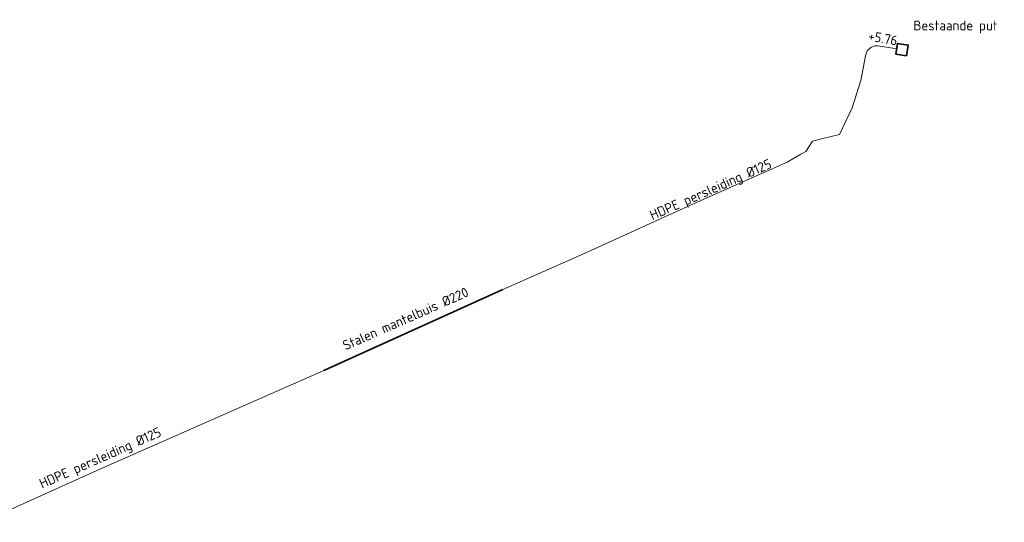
# Model space of a CAD drawing. Header units: metres. Extents: x 146089 to 148495, y 409778 to 410773.
# Tile 3 of 19: x 148404 to 148495, y 409895 to 409941. Entities that reach past the tile are written whole.
import ezdxf
from ezdxf.lldxf.tags import DXFTag

# ---------------------------------------------------------------- set-up
doc = ezdxf.new("R2010")
doc.units = ezdxf.units.M
for name, color, linetype, lineweight in [('B-WE-RI-PERSLEIDING_125-G', 210, 'RI-PERS', 18), ('kl-nw-mantelbuis_staal', 132, 'Continuous', 35), ('wh-nw-inspectieput', 82, 'Continuous', 35), ('X-XX-AL-T18', 10, 'Continuous', 18)]:
    doc.layers.add(name, color=color, linetype=linetype, lineweight=lineweight)
doc.styles.add('NLCS-ISO', font='NLCS-ISO.TTF')
tags = doc.linetypes.add('RI-PERS', pattern='A,7,-2,["P",Standard,S=1.8,R=0,X=-0.5,Y=-0.9],-2,7,-2,[102,NLCS.SHX,S=1,R=180,X=0,Y=0],-2', length=22).pattern_tags.tags
tags[6] = DXFTag(74, 10)

msp = doc.modelspace()

# ---------------------------------------------------------------- linework, layer by layer
at = {"layer": 'B-WE-RI-PERSLEIDING_125-G'}
msp.add_polyline3d([(148484.678, 409938.338, 5.758), (148482.996, 409938.615, 5.758), (148482.664, 409938.614, 5.758), (148482.332, 409938.493, 5.758), (148481.978, 409938.145, 5.758), (148481.835, 409937.681, 5.758), (148481.408, 409935.423, 5.758), (148480.602, 409932.924, 5.758), (148479.441, 409930.501, 5.683), (148477.899, 409930.112, 5.676), (148476.97, 409929.864, 5.794), (148476.365, 409928.941, 5.729), (148475.913, 409928.693, 5.482), (148474.654, 409927.946, 5.55), (148466.473, 409924.306, 5.508), (148455.654, 409919.408, 5.711), (148448.612, 409916.275, 5.728), (148432.202, 409908.884, 6.247), (148411.682, 409899.844, 5.82), (148400.897, 409894.963, 5.978)], dxfattribs=at)
at = {"layer": 'kl-nw-mantelbuis_staal', "linetype": 'Continuous'}
msp.add_polyline3d([(148448.612, 409916.275, 5.728), (148432.202, 409908.884, 6.247)], dxfattribs=at)
at = {"layer": 'wh-nw-inspectieput', "flags": 128}
msp.add_lwpolyline([(148485.592, 409937.695), (148484.603, 409937.844), (148484.752, 409938.833), (148485.741, 409938.684)], close=True, dxfattribs=at)

# ---------------------------------------------------------------- texts
at = {"layer": 'X-XX-AL-T18', "style": 'NLCS-ISO'}
msp.add_text('Bestaande put', height=0.9, dxfattribs=at).set_placement((148486.214, 409940.026))
at = {"layer": 'X-XX-AL-T18', "char_height": 0.9, "attachment_point": 1, "line_spacing_factor": 0.903614, "style": 'NLCS-ISO'}
for s, insert, rotation in [('+5.76', (148482.178, 409939.99), 349.74648), ('HDPE persleiding %%C125 ', (148461.942, 409923.439, 5.508), 23.79513), ('Stalen mantelbuis %%C220', (148433.809, 409911.515, 5.508), 23.79513), ('HDPE persleiding %%C125 ', (148406.023, 409898.861, 5.508), 23.79513)]:
    msp.add_mtext(s, dxfattribs=dict(at, insert=insert, rotation=rotation))

doc.saveas('drawing.dxf')
